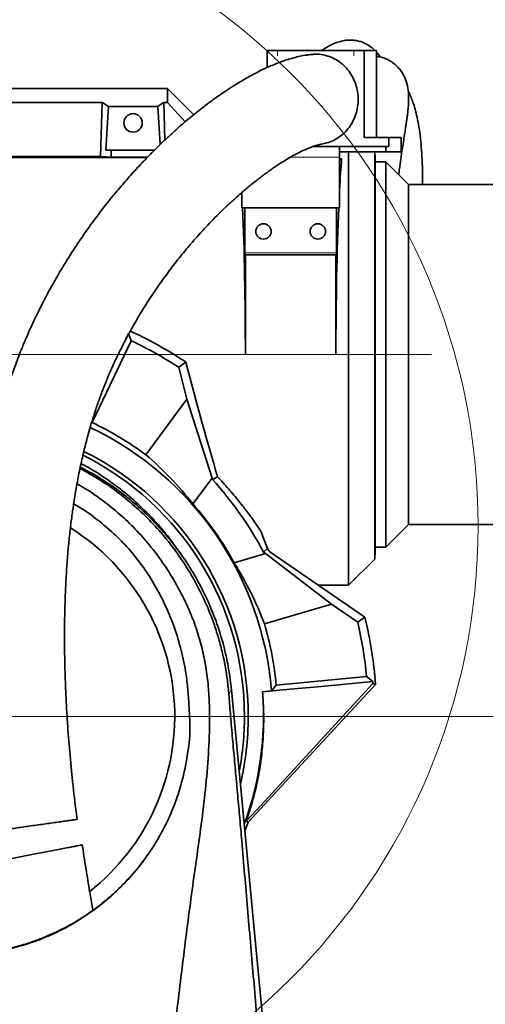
# Model space of a CAD drawing. Header units: millimetres. Extents: x 0 to 12118, y 0 to 8400.
# Tile 94 of 127: x 7162 to 7419, y 5110 to 5654. Entities that reach past the tile are written whole.
import ezdxf

# ---------------------------------------------------------------- set-up
doc = ezdxf.new("R2010")
doc.units = ezdxf.units.MM
doc.header["$LTSCALE"] = 20
doc.linetypes.add('CENTERX2', pattern=[20.32, 12.7, -2.54, 2.54, -2.54])
doc.styles.add('SLDTEXTSTYLE0', font='TXT', dxfattribs={"width": 0.605})
doc.dimstyles.new('SLDDIMSTYLE0', dxfattribs={"dimtxt": 70, "dimasz": 70, "dimexe": 0, "dimexo": 0.0625, "dimgap": 17.5, "dimtad": 1, "dimdec": 0, "dimrnd": 1e-09, "dimzin": 12, "dimdsep": 46, "dimtxsty": 'SLDTEXTSTYLE0', "dimsah": 1, "dimcen": 0.09, "dimadec": 0, "dimazin": 3, "dimtfac": 1, "dimtofl": 0, "dimtmove": 0, "dimatfit": 3, "dimfxl": 1, "dimfrac": 2, "dimtolj": 1, "dimtzin": 12, "dimarcsym": 0})
doc.dimstyles.new('SLDDIMSTYLE1', dxfattribs={"dimtxt": 70, "dimasz": 70, "dimexe": 0, "dimexo": 0.0625, "dimgap": 17.5, "dimtad": 1, "dimdec": 1, "dimrnd": 1e-09, "dimzin": 12, "dimdsep": 46, "dimtxsty": 'SLDTEXTSTYLE0', "dimsah": 1, "dimcen": 0.09, "dimadec": 0, "dimazin": 3, "dimtfac": 1, "dimtmove": 0, "dimatfit": 0, "dimfxl": 1, "dimfrac": 2, "dimtolj": 1, "dimtzin": 12, "dimarcsym": 0})
doc.dimstyles.new('SLDDIMSTYLE2', dxfattribs={"dimtxt": 70, "dimasz": 70, "dimexe": 0, "dimexo": 0.0625, "dimgap": 17.5, "dimtad": 1, "dimdec": 1, "dimrnd": 1e-09, "dimzin": 12, "dimdsep": 46, "dimtxsty": 'SLDTEXTSTYLE0', "dimsah": 1, "dimcen": 0.09, "dimadec": 0, "dimazin": 3, "dimtfac": 1, "dimtofl": 0, "dimtmove": 0, "dimatfit": 3, "dimfxl": 1, "dimfrac": 2, "dimtolj": 1, "dimtzin": 12, "dimarcsym": 0})

# ---------------------------------------------------------------- blocks, each defined once
blk = doc.blocks.new('_D')
at = {"color": 7, "linetype": 'Continuous', "lineweight": 0}
for p, q in [((6723.48, 5364.59), (6723.48, 6112.55)), ((8467.36, 5571.87), (8467.36, 6112.55)), ((6723.48, 6082.55), (8467.36, 6082.55))]:
    blk.add_line(p, q, dxfattribs=at)
at = {"color": 7, "linetype": 'Continuous', "lineweight": 18}
for points in [[(6723.48, 6082.55), (6793.48, 6072.55), (6793.48, 6092.55)], [(8467.36, 6082.55), (8397.36, 6092.55), (8397.36, 6072.55)]]:
    blk.add_solid(points, dxfattribs=at)
at = {"color": 7, "linetype": 'Continuous', "lineweight": 18, "insert": (7560.71, 6172.78), "char_height": 70, "attachment_point": 1, "style": 'SLDTEXTSTYLE0'}
blk.add_mtext('*)', dxfattribs=at)
blk = doc.blocks.new('_D_2')
at = {"color": 7, "linetype": 'Continuous', "lineweight": 0}
for p, q in [((7124.86, 5272.87), (7124.86, 5832.55)), ((8267.36, 5472.87), (8267.36, 5832.55)), ((7124.86, 5802.55), (8267.36, 5802.55))]:
    blk.add_line(p, q, dxfattribs=at)
at = {"color": 7, "linetype": 'Continuous', "lineweight": 18}
for points in [[(7124.86, 5802.55), (7194.86, 5792.55), (7194.86, 5812.55)], [(8267.36, 5802.55), (8197.36, 5812.55), (8197.36, 5792.55)]]:
    blk.add_solid(points, dxfattribs=at)
at = {"color": 7, "linetype": 'Continuous', "lineweight": 18, "insert": (7661.4, 5892.78), "char_height": 70, "attachment_point": 1, "style": 'SLDTEXTSTYLE0'}
blk.add_mtext('*)', dxfattribs=at)
blk = doc.blocks.new('_D_7')
at = {"color": 7, "linetype": 'Continuous', "lineweight": 0}
for p, q in [((7124.86, 5264.87), (7124.86, 4315.34)), ((7157.86, 5009.87), (7157.86, 4315.34)), ((7124.86, 4345.34), (7004.86, 4345.34)), ((7124.86, 4345.34), (7157.86, 4345.34)), ((7157.86, 4345.34), (7596.42, 4345.34))]:
    blk.add_line(p, q, dxfattribs=at)
at = {"color": 7, "linetype": 'Continuous', "lineweight": 18}
for points in [[(7124.86, 4345.34), (7054.86, 4355.34), (7054.86, 4335.34)], [(7157.86, 4345.34), (7227.86, 4335.34), (7227.86, 4355.34)]]:
    blk.add_solid(points, dxfattribs=at)
at = {"color": 7, "linetype": 'Continuous', "lineweight": 18, "insert": (7489.47, 4435.57), "char_height": 70, "attachment_point": 1, "style": 'SLDTEXTSTYLE0'}
blk.add_mtext('33', dxfattribs=at)
blk = doc.blocks.new('_D_8')
at = {"color": 7, "linetype": 'Continuous', "lineweight": 0}
for p, q in [((7128.86, 5268.87), (7996.47, 5268.87)), ((7966.47, 5268.87), (7966.47, 5013.87)), ((7161.86, 5013.87), (7996.47, 5013.87))]:
    blk.add_line(p, q, dxfattribs=at)
at = {"color": 7, "linetype": 'Continuous', "lineweight": 18}
for points in [[(7966.47, 5268.87), (7956.47, 5198.87), (7976.47, 5198.87)], [(7966.47, 5013.87), (7976.47, 5083.87), (7956.47, 5083.87)]]:
    blk.add_solid(points, dxfattribs=at)
at = {"color": 7, "linetype": 'Continuous', "lineweight": 18, "insert": (7876.23, 5061.16), "char_height": 70, "attachment_point": 1, "rotation": 90, "style": 'SLDTEXTSTYLE0'}
blk.add_mtext('255', dxfattribs=at)
blk = doc.blocks.new('_D_9')
at = {"color": 7, "linetype": 'Continuous', "lineweight": 0}
for p, q in [((7124.86, 5264.87), (7124.86, 4578.99)), ((7237.86, 4744.87), (7237.86, 4578.99)), ((7124.86, 4608.99), (7004.86, 4608.99)), ((7124.86, 4608.99), (7237.86, 4608.99)), ((7237.86, 4608.99), (7631.19, 4608.99))]:
    blk.add_line(p, q, dxfattribs=at)
at = {"color": 7, "linetype": 'Continuous', "lineweight": 18}
for points in [[(7124.86, 4608.99), (7054.86, 4618.99), (7054.86, 4598.99)], [(7237.86, 4608.99), (7307.86, 4598.99), (7307.86, 4618.99)]]:
    blk.add_solid(points, dxfattribs=at)
at = {"color": 7, "linetype": 'Continuous', "lineweight": 18, "insert": (7470.77, 4699.23), "char_height": 70, "attachment_point": 1, "style": 'SLDTEXTSTYLE0'}
blk.add_mtext('113', dxfattribs=at)
blk = doc.blocks.new('_D_10')
at = {"color": 7, "linetype": 'Continuous', "lineweight": 0}
for p, q in [((6844.76, 5525.37), (6844.76, 5972.55)), ((8467.36, 5571.87), (8467.36, 5972.55)), ((6844.76, 5942.55), (8467.36, 5942.55))]:
    blk.add_line(p, q, dxfattribs=at)
at = {"color": 7, "linetype": 'Continuous', "lineweight": 18}
for points in [[(6844.76, 5942.55), (6914.76, 5932.55), (6914.76, 5952.55)], [(8467.36, 5942.55), (8397.36, 5952.55), (8397.36, 5932.55)]]:
    blk.add_solid(points, dxfattribs=at)
at = {"color": 7, "linetype": 'Continuous', "lineweight": 18, "insert": (7621.35, 6032.78), "char_height": 70, "attachment_point": 1, "style": 'SLDTEXTSTYLE0'}
blk.add_mtext('*)', dxfattribs=at)

msp = doc.modelspace()

# ---------------------------------------------------------------- linework, layer by layer
at = {"color": 7, "linetype": 'Continuous', "lineweight": 35}
for p, q in [((7298.879473, 5636.870777), (7298.879473, 5627.464423)), ((7304.517628, 5636.870777), (7298.879473, 5636.870777)), ((7346.803796, 5636.870777), (7304.517628, 5636.870777)), ((7352.441952, 5636.870777), (7346.803796, 5636.870777)), ((7352.441952, 5588.870777), (7352.441952, 5636.870777)), ((7352.441952, 5636.870777), (7359.282355, 5636.870777)), ((7359.282355, 5588.870777), (7359.282355, 5636.870777)), ((6990.659025, 5615.870777), (7243.857394, 5615.870777)), ((7243.857394, 5608.159769), (7243.857394, 5615.870777)), ((7258.349056, 5601.379115), (7243.857394, 5615.870777)), ((7051.84865, 5608.159769), (7207.866138, 5608.159769)), ((7206.963157, 5578.316689), (7207.866138, 5608.159769)), ((7211.207309, 5605.983869), (7209.748098, 5581.870777)), ((7211.207309, 5605.983869), (7238.507479, 5605.983869)), ((7238.507479, 5605.983869), (7239.785154, 5584.870623)), ((7242.47598, 5587.426839), (7241.84865, 5608.159769)), ((7241.84865, 5608.159769), (7243.857394, 5608.159769)), ((7253.671551, 5597.485718), (7243.857394, 5608.159769)), ((7366.067495, 5588.870777), (7352.441952, 5588.870777)), ((7366.067495, 5588.870777), (7372.907898, 5588.870777)), ((7366.067495, 5588.870777), (7366.067495, 5583.870777)), ((7372.907898, 5588.870777), (7372.907898, 5580.870777)), ((7338.857394, 5583.870777), (7324.353382, 5583.870777)), ((7338.857394, 5583.870777), (7338.857394, 5577.870777)), ((7338.857394, 5583.870777), (7364.357394, 5583.870777)), ((7364.357394, 5583.870777), (7364.357394, 5580.870777)), ((7364.357394, 5583.870777), (7366.067495, 5583.870777)), ((7232.617094, 5577.691935), (7006.357394, 5577.691935)), ((7206.963157, 5578.316689), (7052.751631, 5578.316689)), ((7212.726074, 5577.966841), (7206.963157, 5578.316689)), ((7209.748098, 5581.870777), (7212.844198, 5581.870777)), ((7212.726074, 5577.966841), (7212.844198, 5581.870777)), ((7232.885386, 5577.966841), (7212.726074, 5577.966841)), ((7236.87059, 5581.870777), (7212.844198, 5581.870777)), ((7338.857394, 5580.870777), (7364.357394, 5580.870777)), ((7338.857394, 5549.870777), (7338.857394, 5577.870777)), ((7343.857394, 5341.370777), (7343.857394, 5580.870777)), ((7358.304332, 5355.817714), (7358.304332, 5580.870777)), ((7358.544117, 5577.34846), (7358.35952, 5580.870777)), ((7358.544117, 5577.34846), (7358.544117, 5360.393094)), ((7364.357394, 5580.870777), (7372.907898, 5580.870777)), ((7339.999838, 5577.013221), (7338.857394, 5577.013221)), ((7339.999838, 5577.013221), (7338.857394, 5575.870777)), ((7364.357397, 5575.370777), (7358.544117, 5575.370777)), ((7376.857397, 5562.870777), (7364.357397, 5575.370777)), ((7364.357397, 5575.370777), (7364.357397, 5362.370777)), ((7620.510329, 5562.870777), (7376.857397, 5562.870777)), ((7376.857397, 5374.870777), (7376.857397, 5562.870777)), ((7284.857394, 5558.358958), (7284.857394, 5549.870777)), ((7284.857394, 5549.870777), (7338.857394, 5549.870777)), ((7286.569151, 5525.070777), (7286.569151, 5549.870777)), ((7337.145637, 5549.870777), (7337.145637, 5525.070777)), ((7286.857394, 5523.870777), (7286.632041, 5523.870777)), ((7286.857394, 5523.870777), (7286.857394, 5468.870777)), ((7336.857394, 5523.870777), (7286.857394, 5523.870777)), ((7336.857394, 5468.870777), (7336.857394, 5523.870777)), ((7337.082748, 5523.870777), (7336.857394, 5523.870777)), ((7220.707891, 5476.94598), (7222.413925, 5480.548181)), ((7223.874946, 5476.465392), (7222.413925, 5480.548181)), ((7223.874946, 5476.465392), (7202.310057, 5431.25366)), ((7254.051112, 5464.679661), (7250.052555, 5461.811627)), ((7250.052555, 5461.811627), (7254.603855, 5444.213055)), ((7254.603855, 5444.213055), (7231.871148, 5413.491565)), ((7254.603855, 5444.213055), (7268.465605, 5400.556011)), ((7202.310057, 5431.25366), (7201.933837, 5431.118699)), ((7257.8879, 5386.261063), (7268.465605, 5400.556011)), ((7268.655411, 5399.822086), (7268.465605, 5400.556011)), ((7271.474676, 5401.343608), (7268.655411, 5399.822086)), ((7299.069203, 5361.724551), (7295.462676, 5371.255128)), ((7364.357397, 5362.370777), (7376.857397, 5374.870777)), ((7376.857397, 5374.870777), (7620.510329, 5374.870777)), ((7251.760726, 5357.851977), (7249.172881, 5361.543853)), ((7299.069203, 5361.724551), (7296.823219, 5359.721588)), ((7298.050746, 5358.877932), (7296.823219, 5359.721588)), ((7299.069203, 5361.724551), (7300.3296, 5359.791805)), ((7300.3296, 5359.791805), (7352.901153, 5323.660378)), ((7358.304332, 5355.817714), (7358.544117, 5360.393094)), ((7358.544117, 5362.370777), (7364.357397, 5362.370777)), ((7298.050746, 5358.877932), (7280.667292, 5353.728719)), ((7298.050746, 5358.877932), (7334.333951, 5330.92056)), ((7343.857394, 5341.370777), (7358.304332, 5355.817714)), ((7327.132362, 5341.370777), (7343.857394, 5341.370777)), ((7297.357341, 5319.967589), (7334.333951, 5330.92056)), ((7334.333951, 5330.92056), (7348.891694, 5320.9153)), ((7352.901153, 5323.660378), (7348.891694, 5320.9153)), ((7281.534605, 5316.775578), (7281.255816, 5316.474233)), ((7303.937762, 5286.114255), (7353.79852, 5290.9153)), ((7353.79852, 5290.9153), (7357.135388, 5288.145993)), ((7279.15662, 5283.593175), (7318.059287, 4875.870777)), ((7288.332185, 5210.377113), (7358.725068, 5286.527705)), ((7301.297511, 5282.937943), (7303.937762, 5286.114255)), ((7357.135388, 5288.145993), (7357.233186, 5287.046578)), ((7357.233186, 5287.046578), (7358.725068, 5286.527705)), ((7296.319838, 5282.458648), (7301.297511, 5282.937943)), ((7254.95208, 5248.31741), (7255.561939, 5252.641327)), ((7288.150125, 5209.870777), (7286.58751, 5205.713152)), ((7288.150125, 5209.870777), (7288.15145, 5209.873964)), ((7288.332185, 5210.377113), (7288.15145, 5209.873964))]:
    msp.add_line(p, q, dxfattribs=at)
at = {"color": 8, "linetype": 'Continuous', "lineweight": 18}
for p, q in [((7304.517628, 5636.870777), (7304.517628, 5633.870777)), ((7346.803796, 5633.870777), (7346.803796, 5636.870777)), ((7338.857394, 5577.870777), (7311.732305, 5577.870777)), ((7286.569151, 5525.070777), (7337.145637, 5525.070777)), ((7286.857394, 5468.870777), (7336.857394, 5468.870777)), ((7277.72448, 5280.954938), (7279.15662, 5283.593175))]:
    msp.add_line(p, q, dxfattribs=at)
at = {"color": 7, "linetype": 'CENTERX2', "lineweight": 18}
msp.add_line((6729.298699, 5468.870777), (8480.237368, 5468.870777), dxfattribs=at)
at = {"color": 7, "linetype": 'Continuous', "lineweight": 35, "flags": 128}
for points in [[(7357.233186, 5287.046578), (7336.600189, 5264.567088), (7315.967194, 5242.087599), (7295.3342, 5219.60811), (7287.386916, 5210.949605)], [(7296.319838, 5282.458648), (7311.523726, 5283.880485), (7326.727614, 5285.302321), (7357.135388, 5288.145993)], [(7287.386916, 5210.949605), (7287.623862, 5210.806179), (7288.332185, 5210.377113)]]:
    msp.add_lwpolyline(points, dxfattribs=at)
at = {"color": 7, "linetype": 'Continuous', "lineweight": 18}
msp.add_circle((7061.196355, 5374.114646), 354.174091, dxfattribs=at)
at = {"color": 7, "linetype": 'Continuous', "lineweight": 35}
for centre, radius in [((7224.857394, 5596.870777), 5.1), ((7296.857394, 5536.870777), 4.25), ((7326.857394, 5536.870777), 4.25)]:
    msp.add_circle(centre, radius, dxfattribs=at)
for radius, start, end in [(230, 57.02132954, 64.5), (179.908632, 53.5, 64.5), (177, 4.55841907, 64.45341837), (163.591911, 0, 63.56818272), (161.5, 0, 63.392656), (194.48937, 27.84782363, 42.3229182), (177.419262, 28.5738091, 41.4261909), (123, 308.19201794, 57.87616425), (234.533273, 4.31762016, 13.50977238), (179.908632, 5.5, 16.5), (230, 5.5, 13.07818966), (172, 339.76168794, 4.53104496), (161.5, 349.13954372, 0), (163.591911, 346.79854532, 0)]:
    msp.add_arc((7124.857394, 5268.870777), radius, start, end, dxfattribs=at)
for centre, major_axis, ratio, start_param, end_param in [((7172.310306, 5468.870777), (13.289428, 146.801806), 0.5742046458, 5.966267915, 6.0097856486), ((7277.404482, 5468.870777), (-13.289428, 146.801806), 0.5742046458, 0.2733996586, 0.3169173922), ((7343.539386, 5468.870777), (0, 127.5), 0.0524077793, 0.5582638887, 0.7763614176), ((7280.175402, 5468.870777), (0, 127.5), 0.0524077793, 4.7123889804, 5.4007782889), ((7343.539386, 5468.870777), (0, 127.5), 0.0524077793, 0.8824070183, 1.5707963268), ((7286.632041, 5525.070777), (0, 1.2), 0.0524077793, 1.5707963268, 3.1415926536), ((7337.082748, 5525.070777), (0, 1.2), 0.0524077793, 3.1415926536, 4.7123889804), ((7259.865317, 5468.870777), (-33.06168, 127.488968), 0.0507297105, 1.5905187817, 2.1157996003), ((7115.112543, 5276.081587), (145.274462, -107.497447), 0.9977476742, 1.2948807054, 1.5036670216), ((7128.300404, 5257.24737), (-51.327765, 173.279632), 0.9977476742, 4.7795182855, 4.9883046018)]:
    msp.add_ellipse(centre, major_axis=major_axis, ratio=ratio, start_param=start_param, end_param=end_param, dxfattribs=at)
for points, knots in [([(7358.359581, 5636.870777), (7358.23723, 5637.008969), (7357.352214, 5638.008564), (7355.28656, 5639.528049), (7352.438032, 5641.101463), (7349.825971, 5641.985067), (7347.661741, 5642.448568), (7345.387212, 5642.655739), (7343.140066, 5642.602902), (7340.638724, 5642.259172), (7338.077496, 5641.592293), (7335.648979, 5640.679324), (7333.563035, 5639.687018), (7331.779716, 5638.691831), (7330.295471, 5637.776109), (7329.378987, 5637.131739), (7329.007821, 5636.870777)], [0, 0, 0, 0, 0.0169505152, 0.1226094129, 0.2324552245, 0.2985645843, 0.366294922, 0.435914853, 0.5120484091, 0.5965267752, 0.6866178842, 0.7679533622, 0.837071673, 0.8968913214, 0.9582421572, 1, 1, 1, 1]), ([(7323.21285, 5634.674914), (7322.393804, 5634.587626), (7320.289168, 5634.363329), (7317.091525, 5633.732335), (7313.793677, 5632.941532), (7310.904782, 5632.111033), (7307.376584, 5630.96419), (7303.170947, 5629.377505), (7297.868331, 5627.06701), (7292.040869, 5624.178484), (7285.858129, 5620.738032), (7280.248805, 5617.302933), (7275.491091, 5614.176403), (7271.725049, 5611.572659), (7268.579625, 5609.307505), (7265.819035, 5607.256945), (7262.995992, 5605.100757), (7259.698431, 5602.501651), (7256.104854, 5599.565493), (7252.26949, 5596.315534), (7248.266444, 5592.798459), (7244.030113, 5588.929755), (7239.717164, 5584.833037), (7235.471744, 5580.642744), (7230.560271, 5575.61093), (7225.045079, 5569.692923), (7218.997156, 5562.834696), (7212.617312, 5555.19691), (7205.885475, 5546.621319), (7198.753579, 5536.851493), (7191.766425, 5526.51772), (7186.342716, 5517.806626), (7182.467043, 5511.182378), (7180.172228, 5507.123748), (7178.172364, 5503.471555), (7176.512462, 5500.353059), (7175.178582, 5497.785667), (7174.033953, 5495.538584), (7172.843071, 5493.15777), (7171.382489, 5490.17056), (7169.563433, 5486.3342), (7167.414875, 5481.620902), (7164.974201, 5475.997478), (7162.211487, 5469.238183), (7159.368435, 5461.734484), (7156.671775, 5453.954104), (7154.346245, 5446.634221), (7152.360045, 5439.840588), (7150.67254, 5433.598262), (7149.270158, 5428.016496), (7148.11145, 5423.089558), (7147.12806, 5418.654613), (7146.219016, 5414.3171), (7145.325076, 5409.789784), (7144.29028, 5404.191755), (7143.142435, 5397.398152), (7141.926108, 5389.28197), (7140.780658, 5380.491216), (7139.734764, 5371.019777), (7138.811735, 5360.810322), (7138.037717, 5349.774976), (7137.449332, 5337.827969), (7137.092422, 5324.950209), (7137.012032, 5311.171881), (7137.247222, 5296.538367), (7137.821675, 5281.101578), (7138.745284, 5264.896176), (7140.016293, 5247.957302), (7141.656372, 5230.328428), (7143.172006, 5215.935629), (7144.247413, 5207.419476), (7144.554567, 5204.987122)], [0, 0, 0, 0, 0.0071120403, 0.0182752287, 0.0278490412, 0.0362723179, 0.044532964, 0.0603258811, 0.0762798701, 0.0966069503, 0.1181496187, 0.1387858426, 0.1535888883, 0.1669146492, 0.1776601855, 0.1861046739, 0.1956448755, 0.2071309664, 0.220590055, 0.233300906, 0.2474019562, 0.26271514, 0.2780062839, 0.2930287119, 0.3077649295, 0.330306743, 0.3520540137, 0.3729682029, 0.3996667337, 0.4260318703, 0.452549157, 0.4791286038, 0.4891956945, 0.4986389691, 0.5067543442, 0.5135652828, 0.5190929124, 0.523355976, 0.5279225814, 0.5341639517, 0.5420528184, 0.5515550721, 0.5626303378, 0.5752260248, 0.590368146, 0.6043919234, 0.6171828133, 0.6287972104, 0.639283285, 0.6486791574, 0.6565660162, 0.6635301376, 0.6703322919, 0.6775957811, 0.6853200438, 0.6970868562, 0.7097950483, 0.723458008, 0.7380930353, 0.753722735, 0.7706170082, 0.7889536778, 0.8087443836, 0.8299966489, 0.852712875, 0.8769037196, 0.9025823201, 0.9297270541, 0.9582684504, 0.988080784, 1, 1, 1, 1]), ([(7328.73794, 5585.155854), (7329.800884, 5585.327549), (7332.151678, 5585.707268), (7335.642431, 5587.131831), (7339.076897, 5589.207696), (7342.157062, 5591.911817), (7344.744151, 5595.091714), (7346.811297, 5598.722507), (7348.263337, 5602.634775), (7349.085044, 5606.789347), (7349.238053, 5610.99499), (7348.720004, 5615.207892), (7347.554005, 5619.23379), (7345.751814, 5623.029724), (7343.396388, 5626.419628), (7340.512591, 5629.368021), (7337.234735, 5631.735329), (7333.596457, 5633.506876), (7329.770647, 5634.564655), (7326.250665, 5634.978643), (7324.086071, 5634.731533), (7323.216667, 5634.632282)], [0, 0, 0, 0, 0.04406083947, 0.09744442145, 0.15237412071, 0.20571901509, 0.26060833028, 0.31393428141, 0.36880535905, 0.42215001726, 0.47704283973, 0.53043648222, 0.58538177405, 0.63882642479, 0.69382440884, 0.74729166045, 0.80231105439, 0.85575921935, 0.91075619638, 0.96415545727, 1, 1, 1, 1]), ([(7361.301749, 5633.295071), (7361.055011, 5633.697125), (7360.485399, 5634.625298), (7359.717579, 5635.406263), (7359.282355, 5635.848938)], [0, 0, 0, 0, 0.4331683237, 1, 1, 1, 1]), ([(7371.537579, 5568.190595), (7371.641562, 5569.126748), (7371.969637, 5572.080403), (7372.657931, 5577.01578), (7373.487047, 5582.60136), (7374.248575, 5587.43419), (7374.858864, 5591.285607), (7375.297427, 5594.097255), (7375.626653, 5596.259911), (7375.903854, 5598.136005), (7376.179503, 5600.081773), (7376.452602, 5602.180504), (7376.713113, 5604.549724), (7376.921278, 5607.182515), (7377.013724, 5609.687113), (7376.987655, 5611.885657), (7376.878962, 5613.658297), (7376.693951, 5615.322102), (7376.405148, 5617.041275), (7375.958208, 5618.902693), (7375.256828, 5621.04386), (7374.263512, 5623.23381), (7373.021326, 5625.309478), (7371.196933, 5627.631715), (7368.899619, 5629.753477), (7366.627989, 5631.252504), (7364.530778, 5632.266073), (7362.981503, 5632.838577), (7361.757245, 5633.19672), (7360.727381, 5633.438176), (7359.905323, 5633.597302), (7359.433033, 5633.660034), (7359.282355, 5633.680048)], [0, 0, 0, 0, 0.0261864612, 0.0826208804, 0.1405350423, 0.1905196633, 0.233689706, 0.2707423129, 0.2948321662, 0.3199881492, 0.3466382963, 0.3749512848, 0.4073738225, 0.4455052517, 0.4888342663, 0.5247421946, 0.5545770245, 0.5789354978, 0.6049871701, 0.6341226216, 0.6664835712, 0.7111174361, 0.7521196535, 0.7900728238, 0.8307996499, 0.8775266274, 0.9081918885, 0.9328202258, 0.9513843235, 0.9698197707, 0.9903713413, 1, 1, 1, 1]), ([(7384.686041, 5562.870777), (7384.696466, 5564.865231), (7384.720641, 5569.490546), (7384.494583, 5576.386423), (7384.048736, 5583.478377), (7383.374176, 5590.021433), (7382.49401, 5595.954727), (7381.449665, 5601.113064), (7380.314151, 5605.429632), (7379.155395, 5609.009609), (7378.036661, 5611.863279), (7377.243806, 5613.689272), (7376.828783, 5614.501518), (7376.756655, 5614.64268)], [0, 0, 0, 0, 0.09294514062, 0.21554804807, 0.33437478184, 0.45000748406, 0.5629168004, 0.67041168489, 0.76698637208, 0.8528989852, 0.93021769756, 0.98787233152, 1, 1, 1, 1]), ([(7193.987866, 5211.965153), (7193.732813, 5213.871547), (7192.724829, 5221.405715), (7191.256892, 5234.572202), (7189.665018, 5251.131967), (7188.477164, 5267.03568), (7187.6538, 5282.17311), (7187.167771, 5296.482584), (7186.977512, 5309.916378), (7187.044841, 5322.464237), (7187.338406, 5334.135776), (7187.827327, 5344.941682), (7188.48129, 5354.907919), (7189.273471, 5364.112782), (7190.180404, 5372.641652), (7191.18154, 5380.56433), (7192.25209, 5387.893517), (7193.300592, 5394.235933), (7194.291639, 5399.674252), (7195.199892, 5404.29142), (7196.135379, 5408.730872), (7197.169997, 5413.328553), (7198.314572, 5418.068987), (7199.602491, 5423.037498), (7201.026784, 5428.160406), (7202.680268, 5433.681054), (7204.592042, 5439.581198), (7206.779125, 5445.786253), (7209.125434, 5451.900811), (7211.451454, 5457.524926), (7213.563906, 5462.329748), (7215.395985, 5466.298787), (7216.907377, 5469.450116), (7218.090683, 5471.847068), (7219.104666, 5473.858685), (7220.162366, 5475.917842), (7221.451931, 5478.372355), (7223.012049, 5481.263743), (7224.837132, 5484.544904), (7226.86153, 5488.063586), (7230.22865, 5493.717583), (7234.918536, 5501.117146), (7240.96066, 5509.901228), (7247.130276, 5518.219196), (7253.531967, 5526.251485), (7260.52091, 5534.411276), (7268.151562, 5542.647564), (7274.633827, 5549.074769), (7279.56269, 5553.67249), (7282.727293, 5556.520797), (7285.667408, 5559.077499), (7288.298227, 5561.292821), (7290.629209, 5563.198829), (7292.671064, 5564.824623), (7294.461275, 5566.215886), (7296.029488, 5567.408355), (7297.544471, 5568.537865), (7299.143106, 5569.705105), (7300.971426, 5571.007386), (7302.996163, 5572.40768), (7305.163466, 5573.855686), (7307.397208, 5575.291519), (7310.131911, 5576.975665), (7313.28661, 5578.798857), (7316.700402, 5580.598235), (7319.812551, 5582.075737), (7322.213793, 5583.084845), (7323.971894, 5583.746564), (7325.232633, 5584.180757), (7326.473277, 5584.564082), (7327.625756, 5584.869577), (7328.359458, 5585.036088), (7328.662888, 5585.077727), (7328.750844, 5585.089797)], [0, 0, 0, 0, 0.0103418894, 0.0408716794, 0.0700476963, 0.0977616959, 0.1239328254, 0.1485048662, 0.1714445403, 0.1927591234, 0.2124924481, 0.2307000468, 0.2474423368, 0.2628541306, 0.2772647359, 0.2907328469, 0.3032849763, 0.3149422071, 0.3236346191, 0.3317701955, 0.3393543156, 0.3473394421, 0.3566274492, 0.3653834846, 0.3750898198, 0.3857826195, 0.3975136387, 0.4103566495, 0.4240821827, 0.4366658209, 0.4476599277, 0.4569731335, 0.464577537, 0.4703267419, 0.4745239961, 0.4795285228, 0.4858062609, 0.493239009, 0.5019587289, 0.5117828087, 0.5217525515, 0.5489106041, 0.5760972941, 0.6031803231, 0.6310379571, 0.6605637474, 0.6948518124, 0.7308488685, 0.7454029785, 0.7595478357, 0.7724918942, 0.7842353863, 0.7944287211, 0.8035230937, 0.8115303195, 0.81846316, 0.8246711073, 0.8320629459, 0.8403666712, 0.849928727, 0.8602365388, 0.870917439, 0.8819445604, 0.9001066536, 0.9179273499, 0.9347837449, 0.9507405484, 0.959046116, 0.9673633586, 0.9756637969, 0.9846660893, 0.9955551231, 1, 1, 1, 1]), ([(7254.051112, 5464.679661), (7251.435909, 5466.360845), (7246.205446, 5469.72325), (7238.095799, 5474.378769), (7230.477771, 5478.437476), (7225.481184, 5480.780197), (7223.317405, 5481.794716)], [0, 0, 0, 0, 0.2647855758, 0.5295769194, 0.7962825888, 1, 1, 1, 1]), ([(7196.10119, 5408.522233), (7196.661129, 5408.246723), (7200.983651, 5406.119894), (7208.705434, 5401.196595), (7219.122865, 5393.724773), (7228.85896, 5385.304651), (7237.745198, 5376.142772), (7244.497342, 5368.199732), (7247.964063, 5363.084473), (7249.060894, 5361.466064)], [0, 0, 0, 0, 0.026171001, 0.2020303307, 0.3829162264, 0.5638000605, 0.7409114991, 0.9180273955, 1, 1, 1, 1]), ([(7195.54822, 5405.898299), (7199.231269, 5403.854172), (7206.641426, 5399.741466), (7217.076887, 5392.387371), (7226.95432, 5384.217772), (7236.117769, 5375.250848), (7244.537366, 5365.535522), (7252.13701, 5355.099176), (7258.891765, 5344.015218), (7264.717624, 5332.417256), (7268.965049, 5321.878911), (7271.968162, 5312.603542), (7274.070089, 5304.723561), (7275.746755, 5296.770364), (7277.02439, 5288.801405), (7277.491406, 5283.567189), (7277.72448, 5280.954938)], [0, 0, 0, 0, 0.08072368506, 0.16241303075, 0.24438709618, 0.32636431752, 0.40805798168, 0.49080242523, 0.57383126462, 0.65685796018, 0.73959947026, 0.79163952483, 0.8439113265, 0.89614293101, 0.94816785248, 1, 1, 1, 1]), ([(7195.716592, 5406.697252), (7199.122979, 5404.859396), (7206.102685, 5401.09362), (7216.047755, 5394.376899), (7225.626105, 5386.853611), (7234.57405, 5378.58419), (7242.839852, 5369.635105), (7250.377088, 5360.063972), (7257.145149, 5349.93461), (7263.103014, 5339.30834), (7268.117748, 5328.441658), (7272.20673, 5317.422518), (7275.389142, 5306.334397), (7277.804725, 5295.046337), (7278.702561, 5287.410682), (7279.151499, 5283.592688)], [0, 0, 0, 0, 0.0747047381, 0.1530704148, 0.2314586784, 0.3098716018, 0.3883104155, 0.4667753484, 0.5452662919, 0.6237782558, 0.7023102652, 0.7767142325, 0.8511323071, 0.9255629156, 1, 1, 1, 1]), ([(7271.474676, 5401.343608), (7273.55666, 5399.090401), (7277.720484, 5394.584141), (7283.390263, 5387.76759), (7288.602529, 5381.028798), (7292.577435, 5375.502467), (7294.727665, 5372.337131), (7295.462676, 5371.255128)], [0, 0, 0, 0, 0.2178661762, 0.4357173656, 0.6597014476, 0.8836760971, 1, 1, 1, 1]), ([(7193.886943, 5397.386524), (7194.630619, 5396.986828), (7198.850546, 5394.718788), (7206.060707, 5389.767687), (7215.414828, 5382.554621), (7224.100123, 5374.568041), (7232.23967, 5365.809145), (7239.724312, 5356.256656), (7246.514363, 5345.9689), (7252.445031, 5335.180557), (7257.295104, 5324.524329), (7261.015792, 5314.04561), (7263.668108, 5303.827995), (7265.543713, 5293.419987), (7266.697062, 5282.909378), (7267.258165, 5269.383137), (7266.861125, 5252.866284), (7265.397584, 5233.399907), (7263.168582, 5213.97371), (7260.515834, 5194.587469), (7256.847475, 5168.905128), (7252.739291, 5136.862781), (7249.666049, 5111.265062), (7248.129407, 5098.46603)], [0, 0, 0, 0, 0.0076640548, 0.0434890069, 0.0794299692, 0.1153740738, 0.1512033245, 0.1888417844, 0.2265994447, 0.2643654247, 0.3020152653, 0.3343048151, 0.366715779, 0.3992083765, 0.4316946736, 0.4640476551, 0.5237798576, 0.5835575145, 0.6434341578, 0.703356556, 0.7632102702, 0.8816035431, 1, 1, 1, 1]), ([(7223.442089, 5360.455893), (7220.791229, 5363.293504), (7215.479869, 5368.979046), (7206.574714, 5376.590154), (7198.774599, 5382.469614), (7193.724654, 5385.434269), (7192.059629, 5386.411749)], [0, 0, 0, 0, 0.2856606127, 0.5723599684, 0.8590021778, 1, 1, 1, 1]), ([(7256.150529, 5267.436048), (7255.982401, 5270.379291), (7255.646164, 5276.265481), (7255.022315, 5285.084285), (7253.740518, 5295.403053), (7251.220786, 5307.097794), (7247.344504, 5319.379175), (7242.615823, 5330.670004), (7237.192008, 5341.052919), (7230.888817, 5351.086416), (7225.924306, 5357.332766), (7223.442089, 5360.455893)], [0, 0, 0, 0, 0.08794580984, 0.175882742, 0.26372625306, 0.39811011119, 0.53249291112, 0.6477391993, 0.76298361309, 0.88149361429, 1, 1, 1, 1]), ([(7277.72448, 5280.954938), (7277.853119, 5279.227161), (7278.110461, 5275.770726), (7278.749371, 5268.079558), (7279.634881, 5257.971226), (7280.765881, 5245.464348), (7281.918063, 5232.958699), (7283.068184, 5220.45439), (7284.201192, 5207.945984), (7285.992272, 5187.169304), (7288.427038, 5158.18558), (7291.634356, 5120.840278), (7294.873579, 5083.475246), (7298.167809, 5046.071237), (7301.525188, 5008.645524), (7304.942236, 4971.221542), (7308.406842, 4933.829461), (7313.082195, 4884.081939), (7318.974406, 4822.007882), (7328.358052, 4722.6552), (7336.510434, 4636.191318), (7343.418307, 4562.596046), (7346.758887, 4526.744641), (7350.09976, 4490.893607), (7353.453889, 4455.064511), (7356.831098, 4419.269349), (7359.118386, 4395.47397), (7360.262001, 4383.576587)], [0, 0, 0, 0, 0.0059265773, 0.0118561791, 0.0257392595, 0.0396394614, 0.0535619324, 0.0674830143, 0.0813800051, 0.0952609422, 0.1368413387, 0.1784276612, 0.2200085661, 0.2615815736, 0.3031897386, 0.3448097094, 0.3864346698, 0.4280496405, 0.5111572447, 0.5942640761, 0.7604779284, 0.8003992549, 0.8403290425, 0.8802591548, 0.9201809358, 0.9600914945, 1, 1, 1, 1]), ([(7287.386916, 5210.949605), (7288.847271, 5215.47856), (7291.778136, 5224.567963), (7294.474871, 5237.479287), (7296.141216, 5249.42542), (7296.934622, 5260.363799), (7297.08088, 5271.401841), (7296.573865, 5278.768017), (7296.319838, 5282.458648)], [0, 0, 0, 0, 0.1960922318, 0.3935480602, 0.5436291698, 0.6943115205, 0.8468427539, 1, 1, 1, 1]), ([(7255.561939, 5252.641327), (7255.844985, 5255.090589), (7256.413821, 5260.012849), (7256.238574, 5264.953706), (7256.150529, 5267.436048)], [0, 0, 0, 0, 0.497588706, 1, 1, 1, 1]), ([(7151.322037, 5139.228406), (7154.793548, 5139.989894), (7161.749069, 5141.515613), (7171.903533, 5144.886663), (7181.762694, 5149.004703), (7191.227448, 5153.921237), (7200.232362, 5159.605054), (7208.738012, 5166.002569), (7216.685765, 5173.052991), (7224.037122, 5180.728353), (7230.726071, 5189.0036), (7236.728567, 5197.818198), (7241.985221, 5207.068866), (7246.516233, 5216.804875), (7250.224831, 5226.988594), (7253.161507, 5237.545623), (7254.355563, 5244.728865), (7254.95208, 5248.31741)], [0, 0, 0, 0, 0.0657648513, 0.1317665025, 0.1977696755, 0.2635366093, 0.3292724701, 0.3952389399, 0.4612103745, 0.5269530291, 0.593372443, 0.6600183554, 0.7266703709, 0.7930981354, 0.8620235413, 0.9310708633, 1, 1, 1, 1]), ([(7144.605142, 5204.993875), (7144.601963, 5204.993426), (7144.594389, 5204.992356), (7145.428275, 5205.110112), (7146.907758, 5205.319035), (7149.029917, 5205.618712), (7151.611711, 5205.983295), (7154.660584, 5206.413837), (7158.012448, 5206.887165), (7161.681037, 5207.405218), (7165.522044, 5207.947619), (7169.527679, 5208.513268), (7173.572741, 5209.084485), (7177.593659, 5209.652292), (7181.454769, 5210.197532), (7185.03593, 5210.703239), (7188.172419, 5211.146153), (7190.752605, 5211.51051), (7192.610711, 5211.772899), (7193.759655, 5211.935145), (7193.872051, 5211.951017), (7193.926724, 5211.958738)], [0, 0, 0, 0, 0.03955279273, 0.09425959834, 0.15042009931, 0.20241247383, 0.2557469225, 0.30548365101, 0.35652191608, 0.40521607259, 0.45525252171, 0.50457239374, 0.55536135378, 0.60697037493, 0.6602376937, 0.71499851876, 0.77157984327, 0.82879393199, 0.8878471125, 0.94544452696, 1, 1, 1, 1]), ([(7196.714596, 5197.870175), (7196.723457, 5197.871884), (7196.749392, 5197.876883), (7195.932382, 5197.71938), (7194.30879, 5197.406384), (7191.947993, 5196.95127), (7188.959026, 5196.375057), (7185.545877, 5195.71707), (7181.777131, 5194.990531), (7177.877072, 5194.238678), (7173.882624, 5193.468628), (7169.939126, 5192.708401), (7166.09116, 5191.96659), (7162.399375, 5191.254887), (7158.965915, 5190.592985), (7155.701729, 5189.963715), (7153.909479, 5189.618205), (7152.96344, 5189.435828)], [0, 0, 0, 0, 0.0396199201, 0.1159608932, 0.1917464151, 0.267505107, 0.3394893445, 0.4114477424, 0.4785577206, 0.5456561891, 0.6093242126, 0.6729952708, 0.7358413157, 0.798699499, 0.8632499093, 0.9278164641, 1, 1, 1, 1]), ([(7202.637509, 5161.833429), (7202.13795, 5164.73896), (7200.925204, 5171.792519), (7199.037346, 5183.441098), (7197.590691, 5192.538334), (7196.873161, 5197.527277), (7196.8217, 5197.88508)], [0, 0, 0, 0, 0.2435421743, 0.5912307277, 0.9706834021, 1, 1, 1, 1]), ([(7233.004359, 5192.606475), (7232.101297, 5191.27288), (7229.084112, 5186.817259), (7223.107473, 5179.821938), (7215.282976, 5171.842537), (7206.892711, 5164.707715), (7198.005811, 5158.320769), (7188.495381, 5152.649571), (7179.674627, 5148.365027), (7171.867096, 5145.227731), (7165.18637, 5142.959547), (7158.367049, 5141.023871), (7153.72573, 5140.047828), (7151.405066, 5139.559806)], [0, 0, 0, 0, 0.0488247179, 0.1631262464, 0.2774264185, 0.3858627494, 0.4942975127, 0.6060405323, 0.7177827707, 0.7878946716, 0.8580065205, 0.9290031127, 1, 1, 1, 1])]:
    msp.add_open_spline(points, degree=3, knots=knots, dxfattribs=at)

# ---------------------------------------------------------------- dimensions: what is measured, and where the dimension line sits
at = {"color": 7, "linetype": 'Continuous', "lineweight": 18}
for base, p1, p2, dimstyle, picture, middle in [((8467.357397, 6082.550195), (6723.47741, 5360.586623), (8467.357397, 5567.870777), 'SLDDIMSTYLE0', '_D', (7595.417404, 6082.550195)), ((8467.357397, 5942.550195), (6844.757394, 5521.370777), (8467.357397, 5567.870777), 'SLDDIMSTYLE0', '_D_10', (7656.057396, 5942.550195)), ((8267.357397, 5802.550195), (7124.857394, 5268.870777), (8267.357397, 5468.870777), 'SLDDIMSTYLE2', '_D_2', (7696.107396, 5802.550195)), ((7157.857394, 4345.336585), (7124.857394, 5268.870777), (7157.857394, 5013.870777), 'SLDDIMSTYLE1', '_D_7', (7542.943655, 4345.336585)), ((7237.857394, 4608.993902), (7124.857394, 5268.870777), (7237.857394, 4748.870777), 'SLDDIMSTYLE1', '_D_9', (7550.97735, 4608.993902))]:
    dim = msp.add_linear_dim(base=base, p1=p1, p2=p2, dimstyle=dimstyle, dxfattribs=at)
    dim.commit()
    dim.dimension.update_dxf_attribs({"geometry": picture, "text_midpoint": middle, "dimtype": 160})
dim = msp.add_linear_dim(base=(7966.466975, 5013.870777), p1=(7124.857394, 5268.870777), p2=(7157.857394, 5013.870777), angle=90, dimstyle='SLDDIMSTYLE2', dxfattribs=at)
dim.commit()
dim.dimension.update_dxf_attribs({"geometry": '_D_8', "text_midpoint": (7966.466975, 5141.370777), "dimtype": 160})

doc.saveas('drawing.dxf')
